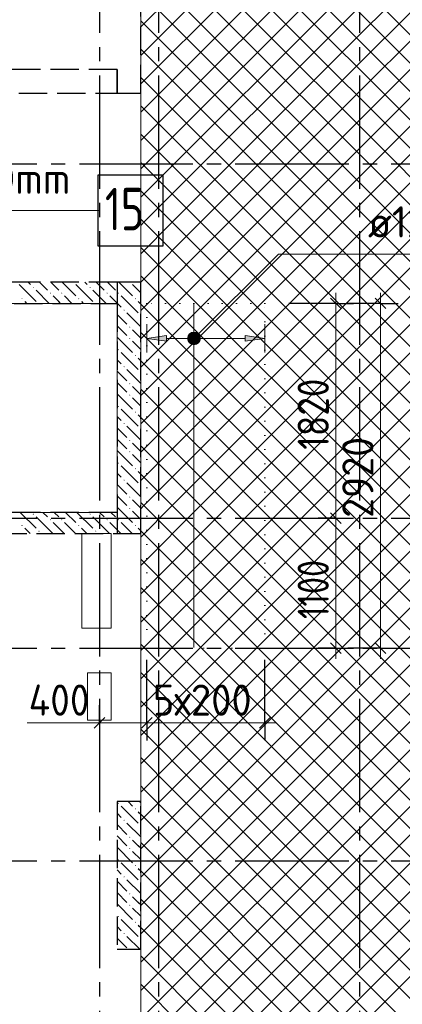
# Model space of a CAD drawing. Header units: millimetres. Extents: x 0 to 50400, y 0 to 35640.
# Tile 14 of 17: x 32640 to 35878, y 18146 to 26484. Entities that reach past the tile are written whole.
import ezdxf

# ---------------------------------------------------------------- set-up
doc = ezdxf.new("R2010")
doc.units = ezdxf.units.MM
for name, pattern in [('______2', [324, 240, -84]), ('______5', [1320, 960, -120, 120, -120]), ('______9', [120, 0, -120])]:
    doc.linetypes.add(name, pattern=pattern)
for name, color, linetype, lineweight in [('ДОП Верх по Х', 7, 'Continuous', 25), ('ЖБ Перекрытие верхний уровень', 7, 'Continuous', 35), ('ЖБ Пилон', 7, 'Continuous', 35), ('ЖБ Стена верхний уровень', 7, 'Continuous', 35), ('Общий01', 7, 'Continuous', 13), ('Позиционная метка номер позиции', 7, 'Continuous', 13), ('Размерная линия_ общее', 7, 'Continuous', 13), ('Тени', 7, 'Continuous', 13)]:
    doc.layers.add(name, color=color, linetype=linetype, lineweight=lineweight)
doc.layers.add('Оси', color=7, linetype='______5', true_color=0x656565)
doc.styles.add('ISOCPEUR', font='txt')

msp = doc.modelspace()

# ---------------------------------------------------------------- hatches: boundary and pattern name
at = {"layer": 'ДОП Верх по Х', "linetype": 'Continuous', "lineweight": 13, "transparency": 33554687}
msp.add_hatch(color=7, dxfattribs=at).paths.add_polyline_path([(33883.1, 23761.1), (33715.1, 23785.1), (33883.1, 23809.1)], flags=16)
msp.add_hatch(color=7, dxfattribs=at).paths.add_polyline_path([(34547.1, 23761.1), (34715.1, 23785.1), (34547.1, 23809.1)])
at = {"layer": 'ЖБ Пилон', "linetype": 'Continuous', "lineweight": -3, "transparency": 33554687}
for points in [[(33470.8, 19849.3), (33475.6, 19854.1), (33480.4, 19849.3), (33475.6, 19844.5)], [(33614.8, 19801.3), (33619.6, 19806.1), (33624.4, 19801.3), (33619.6, 19796.5)], [(33518.8, 19705.3), (33523.6, 19710.1), (33528.4, 19705.3), (33523.6, 19700.5)], [(33662.8, 19657.3), (33665.1, 19659.6), (33665.1, 19655)], [(33566.8, 19561.3), (33571.6, 19566.1), (33576.4, 19561.3), (33571.6, 19556.5)], [(33566.8, 19465.3), (33571.6, 19470.1), (33576.4, 19465.3), (33571.6, 19460.5)], [(33470.8, 19369.3), (33475.6, 19374.1), (33480.4, 19369.3), (33475.6, 19364.5)], [(33614.8, 19321.3), (33619.6, 19326.1), (33624.4, 19321.3), (33619.6, 19316.5)], [(33518.8, 19225.3), (33523.6, 19230.1), (33528.4, 19225.3), (33523.6, 19220.5)], [(33662.8, 19177.3), (33665.1, 19179.6), (33665.1, 19175)], [(33566.8, 19081.3), (33571.6, 19086.1), (33576.4, 19081.3), (33571.6, 19076.5)], [(33566.8, 18985.3), (33571.6, 18990.1), (33576.4, 18985.3), (33571.6, 18980.5)], [(33470.8, 18889.3), (33475.6, 18894.1), (33480.4, 18889.3), (33475.6, 18884.5)], [(33614.8, 18841.3), (33619.6, 18846.1), (33624.4, 18841.3), (33619.6, 18836.5)], [(33518.8, 18745.3), (33523.6, 18750.1), (33528.4, 18745.3), (33523.6, 18740.5)], [(33662.8, 18697.3), (33665.1, 18699.6), (33665.1, 18695)]]:
    msp.add_hatch(color=7, dxfattribs=at).paths.add_polyline_path(points, flags=16)
at = {"layer": 'ЖБ Стена верхний уровень', "linetype": 'Continuous', "lineweight": -3, "transparency": 33554687}
for points in [[(33664.9, 26379.4), (33665.1, 26379.6), (33665.1, 26375), (33664.9, 26375.1)], [(33664.9, 25899.4), (33665.1, 25899.6), (33665.1, 25895), (33664.9, 25895.1)], [(33093.5, 24262.4), (33091.6, 24260.5), (33089.7, 24262.4)], [(33230.8, 24217.3), (33235.6, 24222.1), (33240.4, 24217.3), (33235.6, 24212.5)], [(33573.5, 24262.4), (33571.6, 24260.5), (33569.7, 24262.4)], [(33573.5, 24262.4), (33571.6, 24260.5), (33569.7, 24262.4)], [(32654.8, 24121.3), (32659.6, 24126.1), (32664.4, 24121.3), (32659.6, 24116.5)], [(32894.8, 24169.3), (32899.6, 24174.1), (32904.4, 24169.3), (32899.6, 24164.5)], [(32990.8, 24169.3), (32995.6, 24174.1), (33000.4, 24169.3), (32995.6, 24164.5)], [(33134.8, 24121.3), (33139.6, 24126.1), (33144.4, 24121.3), (33139.6, 24116.5)], [(33374.8, 24169.3), (33379.6, 24174.1), (33384.4, 24169.3), (33379.6, 24164.5)], [(33470.8, 24169.3), (33475.6, 24174.1), (33480.4, 24169.3), (33475.6, 24164.5)], [(33470.8, 24169.3), (33475.6, 24174.1), (33480.4, 24169.3), (33475.6, 24164.5)], [(33614.8, 24121.3), (33619.6, 24126.1), (33624.4, 24121.3), (33619.6, 24116.5)], [(33614.8, 24121.3), (33619.6, 24126.1), (33624.4, 24121.3), (33619.6, 24116.5)], [(33518.8, 24025.3), (33523.6, 24030.1), (33528.4, 24025.3), (33523.6, 24020.5)], [(33518.8, 24025.3), (33523.6, 24030.1), (33528.4, 24025.3), (33523.6, 24020.5)], [(33662.8, 23977.3), (33665.1, 23979.6), (33665.1, 23975)], [(33662.8, 23977.3), (33665.1, 23979.6), (33665.1, 23975)], [(33566.8, 23881.3), (33571.6, 23886.1), (33576.4, 23881.3), (33571.6, 23876.5)], [(33566.8, 23881.3), (33571.6, 23886.1), (33576.4, 23881.3), (33571.6, 23876.5)], [(33566.8, 23785.3), (33571.6, 23790.1), (33576.4, 23785.3), (33571.6, 23780.5)], [(33566.8, 23785.3), (33571.6, 23790.1), (33576.4, 23785.3), (33571.6, 23780.5)], [(33470.8, 23689.3), (33475.6, 23694.1), (33480.4, 23689.3), (33475.6, 23684.5)], [(33470.8, 23689.3), (33475.6, 23694.1), (33480.4, 23689.3), (33475.6, 23684.5)], [(33614.8, 23641.3), (33619.6, 23646.1), (33624.4, 23641.3), (33619.6, 23636.5)], [(33614.8, 23641.3), (33619.6, 23646.1), (33624.4, 23641.3), (33619.6, 23636.5)], [(33518.8, 23545.3), (33523.6, 23550.1), (33528.4, 23545.3), (33523.6, 23540.5)], [(33518.8, 23545.3), (33523.6, 23550.1), (33528.4, 23545.3), (33523.6, 23540.5)], [(33662.8, 23497.3), (33665.1, 23499.6), (33665.1, 23495)], [(33662.8, 23497.3), (33665.1, 23499.6), (33665.1, 23495)], [(33566.8, 23401.3), (33571.6, 23406.1), (33576.4, 23401.3), (33571.6, 23396.5)], [(33566.8, 23401.3), (33571.6, 23406.1), (33576.4, 23401.3), (33571.6, 23396.5)], [(33566.8, 23305.3), (33571.6, 23310.1), (33576.4, 23305.3), (33571.6, 23300.5)], [(33566.8, 23305.3), (33571.6, 23310.1), (33576.4, 23305.3), (33571.6, 23300.5)], [(33470.8, 23209.3), (33475.6, 23214.1), (33480.4, 23209.3), (33475.6, 23204.5)], [(33470.8, 23209.3), (33475.6, 23214.1), (33480.4, 23209.3), (33475.6, 23204.5)], [(33614.8, 23161.3), (33619.6, 23166.1), (33624.4, 23161.3), (33619.6, 23156.5)], [(33614.8, 23161.3), (33619.6, 23166.1), (33624.4, 23161.3), (33619.6, 23156.5)], [(33518.8, 23065.3), (33523.6, 23070.1), (33528.4, 23065.3), (33523.6, 23060.5)], [(33518.8, 23065.3), (33523.6, 23070.1), (33528.4, 23065.3), (33523.6, 23060.5)], [(33662.8, 23017.3), (33665.1, 23019.6), (33665.1, 23015)], [(33662.8, 23017.3), (33665.1, 23019.6), (33665.1, 23015)], [(33566.8, 22921.3), (33571.6, 22926.1), (33576.4, 22921.3), (33571.6, 22916.5)], [(33566.8, 22921.3), (33571.6, 22926.1), (33576.4, 22921.3), (33571.6, 22916.5)], [(33566.8, 22825.3), (33571.6, 22830.1), (33576.4, 22825.3), (33571.6, 22820.5)], [(33566.8, 22825.3), (33571.6, 22830.1), (33576.4, 22825.3), (33571.6, 22820.5)], [(33470.8, 22729.3), (33475.6, 22734.1), (33480.4, 22729.3), (33475.6, 22724.5)], [(33470.8, 22729.3), (33475.6, 22734.1), (33480.4, 22729.3), (33475.6, 22724.5)], [(33614.8, 22681.3), (33619.6, 22686.1), (33624.4, 22681.3), (33619.6, 22676.5)], [(33614.8, 22681.3), (33619.6, 22686.1), (33624.4, 22681.3), (33619.6, 22676.5)], [(33518.8, 22585.3), (33523.6, 22590.1), (33528.4, 22585.3), (33523.6, 22580.5)], [(33518.8, 22585.3), (33523.6, 22590.1), (33528.4, 22585.3), (33523.6, 22580.5)], [(33662.8, 22537.3), (33665.1, 22539.6), (33665.1, 22535)], [(33662.8, 22537.3), (33665.1, 22539.6), (33665.1, 22535)], [(33566.8, 22441.3), (33571.6, 22446.1), (33576.4, 22441.3), (33571.6, 22436.5)], [(33566.8, 22441.3), (33571.6, 22446.1), (33576.4, 22441.3), (33571.6, 22436.5)], [(33566.8, 22345.3), (33571.6, 22350.1), (33576.4, 22345.3), (33571.6, 22340.5)], [(33566.8, 22345.3), (33571.6, 22350.1), (33576.4, 22345.3), (33571.6, 22340.5)], [(32750.8, 22297.3), (32755.6, 22302.1), (32760.4, 22297.3), (32755.6, 22292.5)], [(33230.8, 22297.3), (33235.6, 22302.1), (33240.4, 22297.3), (33235.6, 22292.5)], [(32654.8, 22201.3), (32659.6, 22206.1), (32664.4, 22201.3), (32659.6, 22196.5)], [(32894.8, 22249.3), (32899.6, 22254.1), (32904.4, 22249.3), (32899.6, 22244.5)], [(32990.8, 22249.3), (32995.6, 22254.1), (33000.4, 22249.3), (32995.6, 22244.5)], [(33134.8, 22201.3), (33139.6, 22206.1), (33144.4, 22201.3), (33139.6, 22196.5)], [(33374.8, 22249.3), (33379.6, 22254.1), (33384.4, 22249.3), (33379.6, 22244.5)], [(33470.8, 22249.3), (33475.6, 22254.1), (33480.4, 22249.3), (33475.6, 22244.5)], [(33470.8, 22249.3), (33475.6, 22254.1), (33480.4, 22249.3), (33475.6, 22244.5)], [(33614.8, 22201.3), (33619.6, 22206.1), (33624.4, 22201.3), (33619.6, 22196.5)], [(33614.8, 22201.3), (33619.6, 22206.1), (33624.4, 22201.3), (33619.6, 22196.5)], [(32798.8, 22153.3), (32803.6, 22158.1), (32808.4, 22153.3), (32803.6, 22148.5)], [(33278.8, 22153.3), (33283.6, 22158.1), (33288.4, 22153.3), (33283.6, 22148.5)]]:
    msp.add_hatch(color=7, dxfattribs=at).paths.add_polyline_path(points, flags=16)
h = msp.add_hatch(color=7, dxfattribs=at)
h.paths.add_polyline_path([(32759.6, 24216.5), (32750.8, 24217.3), (32755.6, 24222.1), (32760.4, 24217.3)], flags=16)
h.paths.add_polyline_path([(32759.6, 24216.5), (32752, 24216), (32755.6, 24212.5)])
h.paths.add_polyline_path([(32759.6, 24216.5), (32752, 24216), (32750.8, 24217.3)], flags=16)
at = {"layer": 'Позиционная метка номер позиции', "linetype": 'Continuous', "lineweight": 13, "transparency": 33554687}
for points in [[(34063.2, 23798.9), (34153.3, 23747), (34076.9, 23823.3)], [(34063.2, 23771.4), (34128.9, 23733.2), (34063.2, 23798.9)], [(34063.2, 23798.9), (34128.9, 23733.2), (34153.3, 23747)], [(34101.4, 23733.2), (34063.2, 23771.4), (34076.9, 23747)], [(34063.2, 23771.4), (34101.4, 23733.2), (34128.9, 23733.2)], [(34076.9, 23823.3), (34167, 23771.4), (34101.4, 23837.1)], [(34076.9, 23823.3), (34153.3, 23747), (34167, 23771.4)], [(34101.4, 23837.1), (34167, 23771.4), (34167, 23798.9)], [(34101.4, 23837.1), (34167, 23798.9), (34128.9, 23837.1)], [(34128.9, 23837.1), (34167, 23798.9), (34153.3, 23823.3)]]:
    msp.add_hatch(color=7, dxfattribs=at).paths.add_polyline_path(points)

# ---------------------------------------------------------------- linework, layer by layer
at = {"layer": 'ДОП Верх по Х', "color": 7, "linetype": 'Continuous', "lineweight": 18, "transparency": 33554687}
msp.add_line((34115.1, 24076.4), (34115.1, 21168.4), dxfattribs=at)
at = {"layer": 'ДОП Верх по Х', "color": 251, "linetype": 'Continuous', "lineweight": 13, "true_color": 0x494949, "transparency": 33554687}
for p, q in [((33715.1, 23785.1), (33715.1, 23905.1)), ((34715.1, 23785.1), (34715.1, 23905.1)), ((33715.1, 23785.1), (33883.1, 23809.1)), ((33883.1, 23761.1), (33715.1, 23785.1)), ((33715.1, 23785.1), (33715.1, 23665.1)), ((33715.1, 23785.1), (33715.1, 23785.1)), ((33883.1, 23809.1), (33883.1, 23761.1)), ((33883.1, 23785.1), (34547.1, 23785.1)), ((34715.1, 23785.1), (34547.1, 23809.1)), ((34547.1, 23809.1), (34547.1, 23761.1)), ((34547.1, 23761.1), (34715.1, 23785.1)), ((34715.1, 23785.1), (34715.1, 23665.1)), ((34715.1, 23785.1), (34715.1, 23785.1))]:
    msp.add_line(p, q, dxfattribs=at)
at = {"layer": 'ДОП Верх по Х', "color": 7, "linetype": 'Continuous', "lineweight": 25, "transparency": 33554687}
msp.add_lwpolyline([(33301.1, 24568.6), (33853.1, 24568.6), (33853.1, 25168.6), (33301.1, 25168.6), (33301.1, 24568.6)], dxfattribs=at)
at = {"layer": 'ЖБ Перекрытие верхний уровень', "color": 7, "linetype": 'Continuous', "lineweight": 18, "transparency": 33554687}
for p, q in [((33664.9, 10312.4), (33664.9, 32612.4)), ((33664.9, 32612.4), (33664.9, 10312.4)), ((33664.9, 10312.4), (33664.9, 32612.4)), ((30695.1, 24082.4), (33465.1, 24082.4)), ((33465.1, 24082.4), (33465.1, 22312.4)), ((33465.1, 22312.4), (30695.1, 22312.4)), ((33415.1, 22132.4), (33165.1, 22132.4)), ((33165.1, 22132.4), (33165.1, 21332.4)), ((33415.1, 21332.4), (33415.1, 22132.4)), ((33165.1, 21332.4), (33415.1, 21332.4)), ((33414.9, 20952.3), (33214.9, 20952.3)), ((33214.9, 20952.3), (33214.9, 20552.3)), ((33414.9, 20552.3), (33414.9, 20952.3)), ((33214.9, 20552.3), (33414.9, 20552.3))]:
    msp.add_line(p, q, dxfattribs=at)
at = {"layer": 'ЖБ Перекрытие верхний уровень', "color": 254, "linetype": 'Continuous', "lineweight": 18, "transparency": 33554687}
for p, q in [((33664.9, 26422.6), (34411.6, 27169.3)), ((33664.9, 26182.6), (34651.6, 27169.3)), ((33664.9, 25942.6), (34891.6, 27169.3)), ((33664.9, 25702.6), (35131.6, 27169.3)), ((33691.6, 27169.3), (35851.6, 25009.3)), ((33931.6, 27169.3), (35851.6, 25249.3)), ((35851.6, 26449.3), (36571.6, 27169.3)), ((35851.6, 26209.3), (36811.6, 27169.3)), ((35851.6, 25969.3), (37051.6, 27169.3)), ((35851.6, 25729.3), (37291.6, 27169.3)), ((35851.6, 25489.3), (37531.6, 27169.3)), ((33664.9, 26956), (35851.6, 24769.3)), ((33664.9, 26716), (35611.6, 24769.3)), ((33664.9, 26476), (35371.6, 24769.3)), ((35851.6, 26449.3), (37531.6, 24769.3)), ((33664.9, 26236), (35131.6, 24769.3)), ((35851.6, 26209.3), (37291.6, 24769.3)), ((33664.9, 25996), (34891.6, 24769.3)), ((35851.6, 25969.3), (37051.6, 24769.3)), ((33664.9, 25756), (34651.6, 24769.3)), ((35851.6, 25729.3), (36811.6, 24769.3)), ((33664.9, 25516), (34411.6, 24769.3)), ((35851.6, 25489.3), (36571.6, 24769.3)), ((33664.9, 25276), (34171.6, 24769.3)), ((35371.6, 24769.3), (35851.6, 25249.3)), ((33664.9, 25036), (33931.6, 24769.3)), ((35611.6, 24769.3), (35851.6, 25009.3)), ((33664.9, 24796), (33691.6, 24769.3)), ((33664.9, 24742.6), (33691.6, 24769.3)), ((33664.9, 24502.6), (33931.6, 24769.3)), ((33664.9, 24262.6), (34171.6, 24769.3)), ((33664.9, 24022.6), (34411.6, 24769.3)), ((33664.9, 23782.6), (34651.6, 24769.3)), ((33664.9, 23542.6), (34891.6, 24769.3)), ((33664.9, 23302.6), (35131.6, 24769.3)), ((33664.9, 23062.6), (35371.6, 24769.3)), ((33664.9, 22822.6), (35611.6, 24769.3)), ((33664.9, 22582.6), (35851.6, 24769.3)), ((33691.6, 24769.3), (35851.6, 22609.3)), ((33931.6, 24769.3), (35851.6, 22849.3)), ((34171.6, 24769.3), (35851.6, 23089.3)), ((34411.6, 24769.3), (35851.6, 23329.3)), ((34651.6, 24769.3), (35851.6, 23569.3)), ((34891.6, 24769.3), (35851.6, 23809.3)), ((35131.6, 24769.3), (35851.6, 24049.3)), ((35371.6, 24769.3), (35851.6, 24289.3)), ((35611.6, 24769.3), (35851.6, 24529.3)), ((33664.9, 24556), (35851.6, 22369.3)), ((33691.6, 22369.3), (35851.6, 24529.3)), ((33664.9, 24316), (35611.6, 22369.3)), ((33931.6, 22369.3), (35851.6, 24289.3)), ((33664.9, 24076), (35371.6, 22369.3)), ((34171.6, 22369.3), (35851.6, 24049.3)), ((33664.9, 23836), (35131.6, 22369.3)), ((34411.6, 22369.3), (35851.6, 23809.3)), ((33664.9, 23596), (34891.6, 22369.3)), ((34651.6, 22369.3), (35851.6, 23569.3)), ((33664.9, 23356), (34651.6, 22369.3)), ((34891.6, 22369.3), (35851.6, 23329.3)), ((33664.9, 23116), (34411.6, 22369.3)), ((35131.6, 22369.3), (35851.6, 23089.3)), ((35851.6, 23089.3), (36571.6, 22369.3)), ((33664.9, 22876), (34171.6, 22369.3)), ((35371.6, 22369.3), (35851.6, 22849.3)), ((35851.6, 22849.3), (36331.6, 22369.3)), ((33664.9, 22636), (33931.6, 22369.3)), ((35611.6, 22369.3), (35851.6, 22609.3)), ((35851.6, 22609.3), (36091.6, 22369.3)), ((33664.9, 22396), (33691.6, 22369.3)), ((33664.9, 22342.6), (33691.6, 22369.3)), ((33664.9, 22102.6), (33931.6, 22369.3)), ((33664.9, 21862.6), (34171.6, 22369.3)), ((33664.9, 21622.6), (34411.6, 22369.3)), ((33664.9, 21382.6), (34651.6, 22369.3)), ((33664.9, 21142.6), (34891.6, 22369.3)), ((33664.9, 20902.6), (35131.6, 22369.3)), ((33664.9, 20662.6), (35371.6, 22369.3)), ((33664.9, 20422.6), (35611.6, 22369.3)), ((33664.9, 20182.6), (35851.6, 22369.3)), ((33691.6, 22369.3), (35851.6, 20209.3)), ((33931.6, 22369.3), (35851.6, 20449.3)), ((34171.6, 22369.3), (35851.6, 20689.3)), ((34411.6, 22369.3), (35851.6, 20929.3)), ((34651.6, 22369.3), (35851.6, 21169.3)), ((34891.6, 22369.3), (35851.6, 21409.3)), ((35131.6, 22369.3), (35851.6, 21649.3)), ((35371.6, 22369.3), (35851.6, 21889.3)), ((35611.6, 22369.3), (35851.6, 22129.3)), ((35851.6, 22129.3), (36091.6, 22369.3)), ((35851.6, 21889.3), (36331.6, 22369.3)), ((35851.6, 21649.3), (36571.6, 22369.3)), ((33664.9, 22156), (35851.6, 19969.3)), ((33691.6, 19969.3), (35851.6, 22129.3)), ((33664.9, 21916), (35611.6, 19969.3)), ((33931.6, 19969.3), (35851.6, 21889.3)), ((33664.9, 21676), (35371.6, 19969.3)), ((34171.6, 19969.3), (35851.6, 21649.3)), ((35851.6, 21649.3), (37531.6, 19969.3)), ((33664.9, 21436), (35131.6, 19969.3)), ((34411.6, 19969.3), (35851.6, 21409.3)), ((35851.6, 21409.3), (37291.6, 19969.3)), ((33664.9, 21196), (34891.6, 19969.3)), ((34651.6, 19969.3), (35851.6, 21169.3)), ((35851.6, 21169.3), (37051.6, 19969.3)), ((33664.9, 20956), (34651.6, 19969.3)), ((34891.6, 19969.3), (35851.6, 20929.3)), ((35851.6, 20929.3), (36811.6, 19969.3)), ((33664.9, 20716), (34411.6, 19969.3)), ((35131.6, 19969.3), (35851.6, 20689.3)), ((35851.6, 20689.3), (36571.6, 19969.3)), ((33664.9, 20476), (34171.6, 19969.3)), ((35371.6, 19969.3), (35851.6, 20449.3)), ((35851.6, 20449.3), (36331.6, 19969.3)), ((33664.9, 20236), (33931.6, 19969.3)), ((35611.6, 19969.3), (35851.6, 20209.3)), ((35851.6, 20209.3), (36091.6, 19969.3)), ((33664.9, 19996), (33691.6, 19969.3)), ((33664.9, 19942.6), (33691.6, 19969.3)), ((33664.9, 19702.6), (33931.6, 19969.3)), ((33664.9, 19462.6), (34171.6, 19969.3)), ((33664.9, 19222.6), (34411.6, 19969.3)), ((33664.9, 18982.6), (34651.6, 19969.3)), ((33664.9, 18742.6), (34891.6, 19969.3)), ((33664.9, 18502.6), (35131.6, 19969.3)), ((33664.9, 18262.6), (35371.6, 19969.3)), ((33664.9, 18022.6), (35611.6, 19969.3)), ((33664.9, 17782.6), (35851.6, 19969.3)), ((33691.6, 19969.3), (35851.6, 17809.3)), ((33931.6, 19969.3), (35851.6, 18049.3)), ((34171.6, 19969.3), (35851.6, 18289.3)), ((34411.6, 19969.3), (35851.6, 18529.3)), ((34651.6, 19969.3), (35851.6, 18769.3)), ((34891.6, 19969.3), (35851.6, 19009.3)), ((35131.6, 19969.3), (35851.6, 19249.3)), ((35371.6, 19969.3), (35851.6, 19489.3)), ((35611.6, 19969.3), (35851.6, 19729.3)), ((35851.6, 19729.3), (36091.6, 19969.3)), ((35851.6, 19489.3), (36331.6, 19969.3)), ((35851.6, 19249.3), (36571.6, 19969.3)), ((35851.6, 19009.3), (36811.6, 19969.3)), ((35851.6, 18769.3), (37051.6, 19969.3)), ((35851.6, 18529.3), (37291.6, 19969.3)), ((35851.6, 18289.3), (37531.6, 19969.3)), ((35851.6, 19969.3), (38251.6, 17569.3)), ((33664.9, 19756), (35851.6, 17569.3)), ((33691.6, 17569.3), (35851.6, 19729.3)), ((35851.6, 19729.3), (38011.6, 17569.3)), ((33664.9, 19516), (35611.6, 17569.3)), ((33931.6, 17569.3), (35851.6, 19489.3)), ((35851.6, 19489.3), (37771.6, 17569.3)), ((33664.9, 19276), (35371.6, 17569.3)), ((34171.6, 17569.3), (35851.6, 19249.3)), ((35851.6, 19249.3), (37531.6, 17569.3)), ((33664.9, 19036), (35131.6, 17569.3)), ((34411.6, 17569.3), (35851.6, 19009.3)), ((35851.6, 19009.3), (37291.6, 17569.3)), ((33664.9, 18796), (34891.6, 17569.3)), ((34651.6, 17569.3), (35851.6, 18769.3)), ((35851.6, 18769.3), (37051.6, 17569.3)), ((33664.9, 18556), (34651.6, 17569.3)), ((34891.6, 17569.3), (35851.6, 18529.3)), ((35851.6, 18529.3), (36811.6, 17569.3)), ((33664.9, 18316), (34411.6, 17569.3)), ((35131.6, 17569.3), (35851.6, 18289.3)), ((35851.6, 18289.3), (36571.6, 17569.3))]:
    msp.add_line(p, q, dxfattribs=at)
for points in [[(33664.9, 25462.6), (35343, 27140.7), (35343, 27140.7), (35371.6, 27169.3)], [(33664.9, 25222.6), (35399.4, 26957.1), (35399.4, 26957.1), (35611.6, 27169.3)], [(33664.9, 24982.6), (35455.7, 26773.4), (35455.7, 26773.4), (35851.6, 27169.3)], [(34171.6, 27169.3), (35848.6, 25492.3), (35848.6, 25492.3), (35851.6, 25489.3)], [(34411.6, 27169.3), (35742.4, 25838.5), (35742.4, 25838.5), (35851.6, 25729.3)], [(34651.6, 27169.3), (35636.2, 26184.6), (35636.2, 26184.6), (35851.6, 25969.3)], [(34891.6, 27169.3), (35530.1, 26530.8), (35530.1, 26530.8), (35851.6, 26209.3)], [(35131.6, 27169.3), (35423.9, 26877), (35423.9, 26877), (35851.6, 26449.3)], [(35851.6, 25249.3), (35906.3, 25304), (35906.3, 25304), (37771.6, 27169.3)], [(35851.6, 25009.3), (35962.6, 25120.4), (35962.6, 25120.4), (38011.6, 27169.3)], [(35851.6, 24769.3), (36019, 24936.7), (36019, 24936.7), (38251.6, 27169.3)], [(33691.6, 24769.3), (35512, 26589.7), (35512, 26589.7), (35851.6, 26929.3)], [(33931.6, 24769.3), (35568.3, 26406.1), (35568.3, 26406.1), (35851.6, 26689.3)], [(34171.6, 24769.3), (35624.7, 26222.4), (35624.7, 26222.4), (35851.6, 26449.3)], [(34411.6, 24769.3), (35681, 26038.7), (35681, 26038.7), (35851.6, 26209.3)], [(34651.6, 24769.3), (35737.3, 25855), (35737.3, 25855), (35851.6, 25969.3)], [(34891.6, 24769.3), (35793.7, 25671.4), (35793.7, 25671.4), (35851.6, 25729.3)], [(35131.6, 24769.3), (35850, 25487.7), (35850, 25487.7), (35851.6, 25489.3)], [(35851.6, 25249.3), (35954.7, 25146.2), (35954.7, 25146.2), (36331.6, 24769.3)], [(35851.6, 25009.3), (36060.9, 24800), (36060.9, 24800), (36091.6, 24769.3)], [(35851.6, 24529.3), (36075.3, 24753), (36075.3, 24753), (36091.6, 24769.3)], [(35851.6, 24289.3), (36131.6, 24569.3), (36131.6, 24569.3), (36331.6, 24769.3)], [(35851.6, 24049.3), (36188, 24385.7), (36188, 24385.7), (36571.6, 24769.3)], [(35851.6, 23809.3), (36244.3, 24202), (36244.3, 24202), (36811.6, 24769.3)], [(35851.6, 23569.3), (36300.6, 24018.3), (36300.6, 24018.3), (37051.6, 24769.3)], [(35851.6, 23329.3), (36357, 23834.7), (36357, 23834.7), (37291.6, 24769.3)], [(35851.6, 23089.3), (36413.3, 23651), (36413.3, 23651), (37531.6, 24769.3)], [(35851.6, 22849.3), (36469.6, 23467.3), (36469.6, 23467.3), (37771.6, 24769.3)], [(35851.6, 22609.3), (36525.9, 23283.7), (36525.9, 23283.7), (38011.6, 24769.3)], [(35851.6, 22369.3), (36582.3, 23100), (36582.3, 23100), (38251.6, 24769.3)], [(35851.6, 24769.3), (36167.1, 24453.8), (36167.1, 24453.8), (38251.6, 22369.3)], [(35851.6, 24529.3), (36273.2, 24107.7), (36273.2, 24107.7), (38011.6, 22369.3)], [(35851.6, 24289.3), (36379.4, 23761.5), (36379.4, 23761.5), (37771.6, 22369.3)], [(35851.6, 24049.3), (36485.6, 23415.3), (36485.6, 23415.3), (37531.6, 22369.3)], [(35851.6, 23809.3), (36591.7, 23069.2), (36591.7, 23069.2), (37291.6, 22369.3)], [(35851.6, 23569.3), (36697.9, 22723), (36697.9, 22723), (37051.6, 22369.3)], [(35851.6, 23329.3), (36804.1, 22376.8), (36804.1, 22376.8), (36811.6, 22369.3)], [(35851.6, 21409.3), (36807.6, 22365.3), (36807.6, 22365.3), (36811.6, 22369.3)], [(35851.6, 21169.3), (36863.9, 22181.6), (36863.9, 22181.6), (37051.6, 22369.3)], [(35851.6, 20929.3), (36920.3, 21998), (36920.3, 21998), (37291.6, 22369.3)], [(35851.6, 20689.3), (36976.6, 21814.3), (36976.6, 21814.3), (37531.6, 22369.3)], [(35851.6, 20449.3), (37032.9, 21630.6), (37032.9, 21630.6), (37771.6, 22369.3)], [(35851.6, 20209.3), (37089.2, 21446.9), (37089.2, 21446.9), (38011.6, 22369.3)], [(35851.6, 19969.3), (37145.6, 21263.3), (37145.6, 21263.3), (38251.6, 22369.3)], [(35851.6, 22369.3), (37228.7, 20992.2), (37228.7, 20992.2), (38251.6, 19969.3)], [(35851.6, 22129.3), (37334.9, 20646), (37334.9, 20646), (38011.6, 19969.3)], [(35851.6, 21889.3), (37441, 20299.8), (37441, 20299.8), (37771.6, 19969.3)]]:
    msp.add_lwpolyline(points, dxfattribs=at)
at = {"layer": 'ЖБ Пилон', "color": 253, "linetype": '______2', "lineweight": -3, "true_color": 0xa0a0a0, "transparency": 33554687}
for p, q in [((33665.1, 19862.4), (33465.1, 19862.4)), ((33465.1, 19862.4), (33465.1, 18612.4)), ((33665.1, 18612.4), (33665.1, 19862.4)), ((33465.1, 18612.4), (33665.1, 18612.4))]:
    msp.add_line(p, q, dxfattribs=at)
at = {"layer": 'ЖБ Пилон', "color": 253, "linetype": 'Continuous', "lineweight": -3, "true_color": 0xa0a0a0, "transparency": 33554687}
for p, q in [((33558.5, 19862.4), (33595.6, 19825.3)), ((33654.5, 19862.4), (33665.1, 19851.8)), ((33499.6, 19729.3), (33465.1, 19763.8)), ((33499.6, 19825.3), (33643.6, 19681.3)), ((33643.6, 19777.3), (33665.1, 19755.8)), ((33547.6, 19681.3), (33665.1, 19563.8)), ((33465.1, 19667.8), (33547.6, 19585.3)), ((33465.1, 19571.8), (33547.6, 19489.3)), ((33643.6, 19489.3), (33595.6, 19537.3)), ((33465.1, 19475.8), (33595.6, 19345.3)), ((33595.6, 19441.3), (33665.1, 19371.8)), ((33665.1, 19467.8), (33643.6, 19489.3)), ((33499.6, 19345.3), (33643.6, 19201.3)), ((33499.6, 19249.3), (33465.1, 19283.8)), ((33643.6, 19297.3), (33665.1, 19275.8)), ((33465.1, 19187.8), (33547.6, 19105.3)), ((33547.6, 19201.3), (33665.1, 19083.8)), ((33465.1, 19091.8), (33547.6, 19009.3)), ((33643.6, 19009.3), (33595.6, 19057.3)), ((33465.1, 18995.8), (33595.6, 18865.3)), ((33595.6, 18961.3), (33665.1, 18891.8)), ((33665.1, 18987.8), (33643.6, 19009.3)), ((33499.6, 18865.3), (33643.6, 18721.3)), ((33499.6, 18769.3), (33465.1, 18803.8)), ((33643.6, 18817.3), (33665.1, 18795.8)), ((33465.1, 18707.8), (33547.6, 18625.3)), ((33547.6, 18721.3), (33656.5, 18612.4))]:
    msp.add_line(p, q, dxfattribs=at)
at = {"layer": 'ЖБ Стена верхний уровень', "color": 253, "linetype": '______2', "lineweight": -3, "true_color": 0xa0a0a0, "transparency": 33554687}
for p, q in [((33665.1, 25862.4), (33665.1, 32612.4)), ((33664.9, 25862.4), (33664.9, 27212.4)), ((33464.9, 26062.4), (30365.1, 26062.4)), ((33464.9, 26062.4), (33464.9, 25862.4)), ((33464.9, 25862.4), (33464.9, 26062.4)), ((30364.9, 25862.4), (33464.9, 25862.4)), ((33464.9, 25862.4), (33664.9, 25862.4)), ((33664.9, 25862.4), (33665.1, 25862.4)), ((33465.1, 24262.4), (32270.1, 24262.4)), ((33665.1, 24262.4), (33465.1, 24262.4)), ((33465.1, 24262.4), (33465.1, 24082.4)), ((33665.1, 24262.4), (33465.1, 24262.4)), ((33665.1, 22132.4), (33665.1, 24262.4)), ((33665.1, 22132.4), (33665.1, 24262.4)), ((32270.1, 24082.4), (33465.1, 24082.4)), ((33465.1, 24082.4), (33465.1, 22312.4)), ((33465.1, 24082.4), (33465.1, 22312.4)), ((33465.1, 22312.4), (30695.1, 22312.4)), ((33465.1, 22312.4), (33465.1, 22132.4)), ((30515.1, 22132.4), (33465.1, 22132.4)), ((33465.1, 22132.4), (33665.1, 22132.4)), ((33465.1, 22132.4), (33665.1, 22132.4))]:
    msp.add_line(p, q, dxfattribs=at)
at = {"layer": 'ЖБ Стена верхний уровень', "color": 253, "linetype": 'Continuous', "lineweight": -3, "true_color": 0xa0a0a0, "transparency": 33554687}
for p, q in [((33664.9, 26475.9), (33665.1, 26475.8)), ((33664.9, 26283.9), (33665.1, 26283.8)), ((33665.1, 26187.8), (33664.9, 26188)), ((33664.9, 26091.9), (33665.1, 26091.8)), ((33664.9, 25995.9), (33665.1, 25995.8)), ((32731.6, 24241.3), (32710.5, 24262.4)), ((32779.6, 24193.3), (32890.5, 24082.4)), ((33259.6, 24193.3), (33370.5, 24082.4)), ((33478.5, 24262.4), (33595.6, 24145.3)), ((33478.5, 24262.4), (33595.6, 24145.3)), ((33595.6, 24241.3), (33665.1, 24171.8)), ((33595.6, 24241.3), (33665.1, 24171.8)), ((32683.6, 24097.3), (32698.5, 24082.4)), ((32971.6, 24097.3), (32923.6, 24145.3)), ((32986.5, 24082.4), (32971.6, 24097.3)), ((33019.6, 24145.3), (33082.5, 24082.4)), ((33163.6, 24097.3), (33178.5, 24082.4)), ((33451.6, 24097.3), (33403.6, 24145.3)), ((33465.1, 24083.8), (33451.6, 24097.3)), ((33499.6, 24145.3), (33643.6, 24001.3)), ((33499.6, 24145.3), (33643.6, 24001.3)), ((33643.6, 24097.3), (33665.1, 24075.8)), ((33643.6, 24097.3), (33665.1, 24075.8)), ((33499.6, 24049.3), (33465.1, 24083.8)), ((33499.6, 24049.3), (33465.1, 24083.8)), ((33465.1, 23987.8), (33547.6, 23905.3)), ((33465.1, 23987.8), (33547.6, 23905.3)), ((33547.6, 24001.3), (33665.1, 23883.8)), ((33547.6, 24001.3), (33665.1, 23883.8)), ((33465.1, 23891.8), (33547.6, 23809.3)), ((33465.1, 23891.8), (33547.6, 23809.3)), ((33643.6, 23809.3), (33595.6, 23857.3)), ((33643.6, 23809.3), (33595.6, 23857.3)), ((33465.1, 23795.8), (33595.6, 23665.3)), ((33465.1, 23795.8), (33595.6, 23665.3)), ((33665.1, 23787.8), (33643.6, 23809.3)), ((33665.1, 23787.8), (33643.6, 23809.3)), ((33595.6, 23761.3), (33665.1, 23691.8)), ((33595.6, 23761.3), (33665.1, 23691.8)), ((33499.6, 23569.3), (33465.1, 23603.8)), ((33499.6, 23569.3), (33465.1, 23603.8)), ((33499.6, 23665.3), (33643.6, 23521.3)), ((33499.6, 23665.3), (33643.6, 23521.3)), ((33643.6, 23617.3), (33665.1, 23595.8)), ((33643.6, 23617.3), (33665.1, 23595.8)), ((33547.6, 23521.3), (33665.1, 23403.8)), ((33547.6, 23521.3), (33665.1, 23403.8)), ((33465.1, 23507.8), (33547.6, 23425.3)), ((33465.1, 23507.8), (33547.6, 23425.3)), ((33465.1, 23411.8), (33547.6, 23329.3)), ((33465.1, 23411.8), (33547.6, 23329.3)), ((33643.6, 23329.3), (33595.6, 23377.3)), ((33643.6, 23329.3), (33595.6, 23377.3)), ((33465.1, 23315.8), (33595.6, 23185.3)), ((33465.1, 23315.8), (33595.6, 23185.3)), ((33595.6, 23281.3), (33665.1, 23211.8)), ((33595.6, 23281.3), (33665.1, 23211.8)), ((33665.1, 23307.8), (33643.6, 23329.3)), ((33665.1, 23307.8), (33643.6, 23329.3)), ((33499.6, 23185.3), (33643.6, 23041.3)), ((33499.6, 23185.3), (33643.6, 23041.3)), ((33499.6, 23089.3), (33465.1, 23123.8)), ((33499.6, 23089.3), (33465.1, 23123.8)), ((33643.6, 23137.3), (33665.1, 23115.8)), ((33643.6, 23137.3), (33665.1, 23115.8)), ((33465.1, 23027.8), (33547.6, 22945.3)), ((33465.1, 23027.8), (33547.6, 22945.3)), ((33547.6, 23041.3), (33665.1, 22923.8)), ((33547.6, 23041.3), (33665.1, 22923.8)), ((33465.1, 22931.8), (33547.6, 22849.3)), ((33465.1, 22931.8), (33547.6, 22849.3)), ((33643.6, 22849.3), (33595.6, 22897.3)), ((33643.6, 22849.3), (33595.6, 22897.3)), ((33665.1, 22827.8), (33643.6, 22849.3)), ((33665.1, 22827.8), (33643.6, 22849.3)), ((33465.1, 22835.8), (33595.6, 22705.3)), ((33465.1, 22835.8), (33595.6, 22705.3)), ((33595.6, 22801.3), (33665.1, 22731.8)), ((33595.6, 22801.3), (33665.1, 22731.8)), ((33499.6, 22705.3), (33643.6, 22561.3)), ((33499.6, 22705.3), (33643.6, 22561.3)), ((33499.6, 22609.3), (33465.1, 22643.8)), ((33499.6, 22609.3), (33465.1, 22643.8)), ((33643.6, 22657.3), (33665.1, 22635.8)), ((33643.6, 22657.3), (33665.1, 22635.8)), ((33465.1, 22547.8), (33547.6, 22465.3)), ((33465.1, 22547.8), (33547.6, 22465.3)), ((33547.6, 22561.3), (33665.1, 22443.8)), ((33547.6, 22561.3), (33665.1, 22443.8)), ((33465.1, 22451.8), (33547.6, 22369.3)), ((33465.1, 22451.8), (33547.6, 22369.3)), ((33465.1, 22355.8), (33595.6, 22225.3)), ((33465.1, 22355.8), (33595.6, 22225.3)), ((33643.6, 22369.3), (33595.6, 22417.3)), ((33643.6, 22369.3), (33595.6, 22417.3)), ((33665.1, 22347.8), (33643.6, 22369.3)), ((33665.1, 22347.8), (33643.6, 22369.3)), ((32644.5, 22312.4), (32779.6, 22177.3)), ((32779.6, 22273.3), (32920.5, 22132.4)), ((32836.5, 22312.4), (32875.6, 22273.3)), ((32932.5, 22312.4), (32971.6, 22273.3)), ((33028.5, 22312.4), (33115.6, 22225.3)), ((33124.5, 22312.4), (33259.6, 22177.3)), ((33259.6, 22273.3), (33400.5, 22132.4)), ((33316.5, 22312.4), (33355.6, 22273.3)), ((33412.5, 22312.4), (33451.6, 22273.3)), ((33595.6, 22321.3), (33665.1, 22251.8)), ((33595.6, 22321.3), (33665.1, 22251.8)), ((32971.6, 22177.3), (32923.6, 22225.3)), ((33019.6, 22225.3), (33112.5, 22132.4)), ((33451.6, 22177.3), (33403.6, 22225.3)), ((33499.6, 22225.3), (33592.5, 22132.4)), ((33499.6, 22225.3), (33592.5, 22132.4)), ((32683.6, 22177.3), (32728.5, 22132.4)), ((33016.5, 22132.4), (32971.6, 22177.3)), ((33163.6, 22177.3), (33208.5, 22132.4)), ((33465.1, 22163.8), (33451.6, 22177.3)), ((33496.5, 22132.4), (33465.1, 22163.8)), ((33496.5, 22132.4), (33465.1, 22163.8)), ((33643.6, 22177.3), (33665.1, 22155.8)), ((33643.6, 22177.3), (33665.1, 22155.8))]:
    msp.add_line(p, q, dxfattribs=at)
for points in [[(32635.6, 24241.3), (32666.4, 24210.5), (32666.4, 24210.5), (32779.6, 24097.3)], [(32806.5, 24262.4), (32846.7, 24222.2), (32846.7, 24222.2), (32875.6, 24193.3)], [(32902.5, 24262.4), (32936.8, 24228.1), (32936.8, 24228.1), (32971.6, 24193.3)], [(32998.5, 24262.4), (33027, 24233.9), (33027, 24233.9), (33115.6, 24145.3)], [(33115.6, 24241.3), (33117.1, 24239.8), (33117.1, 24239.8), (33259.6, 24097.3)], [(33211.6, 24241.3), (33207.3, 24245.6), (33207.3, 24245.6), (33190.5, 24262.4)], [(33286.5, 24262.4), (33297.4, 24251.5), (33297.4, 24251.5), (33355.6, 24193.3)], [(33382.5, 24262.4), (33387.5, 24257.3), (33387.5, 24257.3), (33451.6, 24193.3)]]:
    msp.add_lwpolyline(points, dxfattribs=at)
at = {"layer": 'Общий01', "color": 7, "linetype": 'Continuous', "lineweight": 13, "transparency": 33554687}
msp.add_line((33315.1, 20530.4), (32703.1, 20530.4), dxfattribs=at)
at = {"layer": 'Оси', "color": 8, "linetype": '______5', "lineweight": -3, "transparency": 33554687}
for p, q in [((33315.1, 32612.4), (33315.1, 8317)), ((33815.1, 32612.4), (33815.1, 8317)), ((35515.1, 32612.4), (35515.1, 8317)), ((8065.1, 25262.4), (42963, 25262.4)), ((8065.1, 22262.4), (42963, 22262.4)), ((8065.1, 21162.4), (42963, 21162.4)), ((8065.1, 19362.4), (42963, 19362.4))]:
    msp.add_line(p, q, dxfattribs=at)
at = {"layer": 'Позиционная метка номер позиции', "color": 7, "linetype": 'Continuous', "lineweight": 13, "transparency": 33554687}
for p, q in [((34076.9, 23823.3), (34076.9, 23823.3)), ((34153.3, 23823.3), (34153.3, 23823.3)), ((34076.9, 23747), (34076.9, 23747)), ((34153.3, 23747), (34153.3, 23747))]:
    msp.add_line(p, q, dxfattribs=at)
for points in [[(30432.3, 21463.6), (30927.3, 21958.6), (30927.3, 24868.6), (33315.1, 24868.6)], [(34115.1, 23785.1), (34829.3, 24499.3), (38129.3, 24499.3)]]:
    msp.add_lwpolyline(points, dxfattribs=at)
msp.add_circle((34115.1, 23785.1), 54, dxfattribs=at)
at = {"layer": 'Размерная линия_ общее', "color": 7, "linetype": 'Continuous', "lineweight": 25, "transparency": 33554687}
for p, q in [((35361.7, 24037.4), (35271.7, 24127.4)), ((35739.6, 24037.4), (35649.6, 24127.4)), ((35361.7, 22217.4), (35271.7, 22307.4)), ((35361.7, 21117.4), (35271.7, 21207.4)), ((35739.6, 21117.4), (35649.6, 21207.4)), ((33270.1, 20485.4), (33360.1, 20575.4)), ((33670.1, 20485.4), (33760.1, 20575.4)), ((34670.1, 20485.4), (34760.1, 20575.4))]:
    msp.add_line(p, q, dxfattribs=at)
at = {"layer": 'Размерная линия_ общее', "color": 7, "linetype": 'Continuous', "lineweight": 13, "transparency": 33554687}
for p, q in [((35316.7, 24082.4), (35316.7, 24172.4)), ((35694.6, 24082.4), (35694.6, 24172.4)), ((35316.7, 22262.4), (35316.7, 24082.4)), ((35316.7, 21162.4), (35316.7, 21072.4)), ((35694.6, 21162.4), (35694.6, 21072.4)), ((33315.1, 20530.4), (33225.1, 20530.4)), ((33315.1, 20530.4), (33715.1, 20530.4)), ((33715.1, 20530.4), (34715.1, 20530.4)), ((34715.1, 20530.4), (34805.1, 20530.4))]:
    msp.add_line(p, q, dxfattribs=at)
at = {"layer": 'Размерная линия_ общее', "color": 7, "linetype": 'Continuous', "lineweight": -3, "transparency": 33554687}
for p, q in [((35316.7, 24082.4), (34918.1, 24082.4)), ((35316.7, 24082.4), (35166.7, 24082.4)), ((35316.7, 24082.4), (35466.7, 24082.4)), ((35694.6, 24082.4), (35416.7, 24082.4)), ((35694.6, 24082.4), (35544.6, 24082.4)), ((35694.6, 24082.4), (35844.6, 24082.4)), ((35316.7, 22262.4), (35166.7, 22262.4)), ((35316.7, 22262.4), (35466.7, 22262.4)), ((35316.7, 22262.4), (35316.7, 22262.4)), ((35316.7, 21162.4), (35166.7, 21162.4)), ((35316.7, 21162.4), (35466.7, 21162.4)), ((35316.7, 21162.4), (35316.7, 21162.4)), ((35694.6, 21162.4), (35416.7, 21162.4)), ((35694.6, 21162.4), (35544.6, 21162.4)), ((35694.6, 21162.4), (35844.6, 21162.4)), ((34715.1, 20530.4), (34715.1, 21062.4)), ((33315.1, 20530.4), (33315.1, 20680.4)), ((33715.1, 20530.4), (33715.1, 20680.4)), ((34715.1, 20530.4), (34715.1, 20680.4)), ((33315.1, 20530.4), (33315.1, 20380.4)), ((33315.1, 20530.4), (33315.1, 20530.4)), ((33715.1, 20530.4), (33715.1, 20380.4)), ((34715.1, 20530.4), (34715.1, 20380.4))]:
    msp.add_line(p, q, dxfattribs=at)
at = {"layer": 'Размерная линия_ общее', "color": 7, "linetype": 'Continuous', "lineweight": 13, "transparency": 33554687}
for points in [[(35694.6, 21162.4), (35694.6, 22176.8), (35694.6, 22176.8), (35694.6, 24082.4)], [(35316.7, 21162.4), (35316.7, 21321.2), (35316.7, 21321.2), (35316.7, 22262.4)]]:
    msp.add_lwpolyline(points, dxfattribs=at)
at = {"layer": 'Размерная линия_ общее', "color": 7, "linetype": 'Continuous', "lineweight": -3, "transparency": 33554687}
msp.add_lwpolyline([(33715.1, 20530.4), (33715.1, 20550.8), (33715.1, 20550.8), (33715.1, 21062.4)], dxfattribs=at)
at = {"layer": 'Тени', "color": 7, "linetype": '______9', "lineweight": 13, "transparency": 33554687}
for p, q in [((34715.1, 24082.4), (33715.1, 24082.4)), ((33715.1, 24082.4), (33715.1, 21162.4)), ((34715.1, 21162.4), (34715.1, 24082.4)), ((33715.1, 21162.4), (34715.1, 21162.4))]:
    msp.add_line(p, q, dxfattribs=at)

# ---------------------------------------------------------------- texts
at = {"layer": 'ДОП Верх по Х', "color": 7, "linetype": 'Continuous', "lineweight": 13, "transparency": 33554687, "attachment_point": 7, "style": 'ISOCPEUR'}
for s, insert, char_height, width in [('\\W0.94;ø12 L=1950mm ', (30947.3, 25009.4), 264, 2525.259), ('\\W0.75;15', (33361.1, 24700.6), 360, 566.737), ('\\W0.96;ø12 L=2920mm ', (35587.9, 24640.1), 264, 2580.62)]:
    msp.add_mtext(s, dxfattribs=dict(at, insert=insert, char_height=char_height, width=width))
at = {"layer": 'Размерная линия_ общее', "color": 7, "linetype": 'Continuous', "lineweight": 25, "transparency": 33554687, "char_height": 264, "attachment_point": 7, "rotation": 90, "style": 'ISOCPEUR'}
for s, insert, width in [('\\W0.87;1820', (35256.7, 22842.4), 800.283), ('\\W0.93;2920', (35634.6, 22266), 861.73), ('\\W0.80;1100', (35256.7, 21408.8), 738.862)]:
    msp.add_mtext(s, dxfattribs=dict(at, insert=insert, width=width))
at = {"layer": 'Размерная линия_ общее', "color": 7, "linetype": 'Continuous', "lineweight": 25, "transparency": 33554687, "char_height": 264, "attachment_point": 7, "style": 'ISOCPEUR'}
for s, insert, width in [('\\W0.92;400', (32715.7, 20590.4), 701.326), ('\\W0.95;5х200', (33766.3, 20590.4), 1048.027)]:
    msp.add_mtext(s, dxfattribs=dict(at, insert=insert, width=width))

doc.saveas('drawing.dxf')
